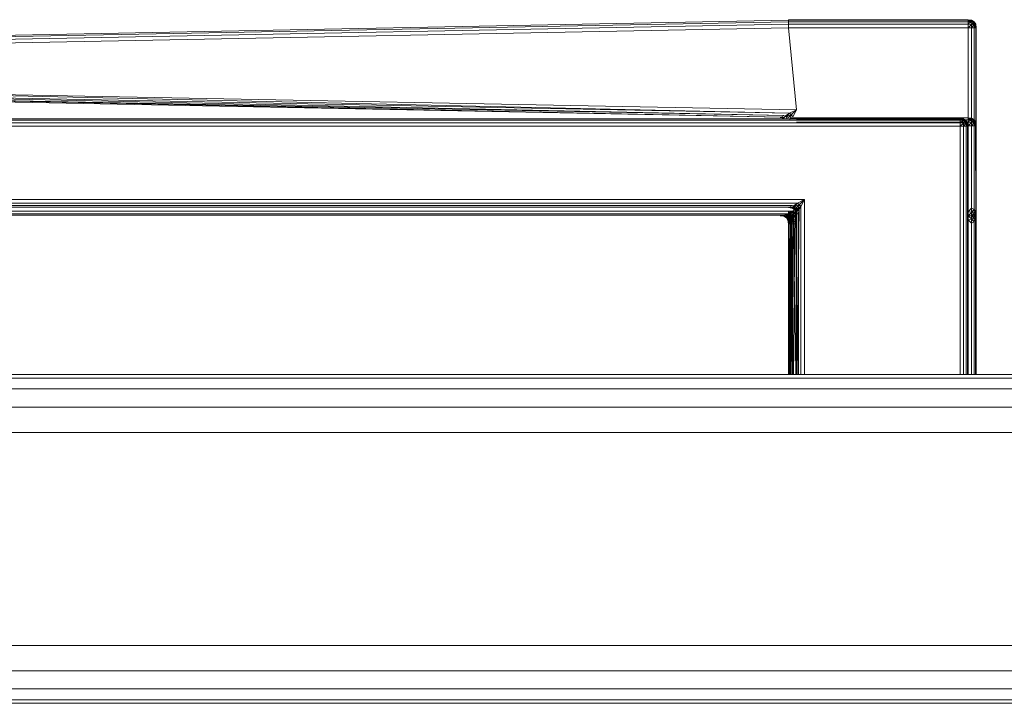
# Model space of a CAD drawing. Header units: millimetres. Extents: x 1 to 3476, y -521 to 159.
# Tile 49 of 130: x 1526 to 1599, y 108 to 159. Entities that reach past the tile are written whole.
import ezdxf

# ---------------------------------------------------------------- set-up
doc = ezdxf.new("R2010")
doc.units = ezdxf.units.MM
doc.layers.add('VG491211CA_dwg', color=8, linetype='Continuous', lineweight=9)

# ---------------------------------------------------------------- blocks, each defined once
blk = doc.blocks.new('VG491211CA_dwg-300031-Północ')
at = {"color": 18, "lineweight": 9}
for p, q in [((-323.719, 158.986), (-401.336, 157.486)), ((-323.721, 158.874), (-401.336, 157.374)), ((-401.336, 157.186), (-323.72, 158.686)), ((-323.721, 158.874), (-323.719, 158.986)), ((-323.72, 158.686), (-323.721, 158.874)), ((-323.721, 158.874), (-310.324, 158.874)), ((-310.324, 158.874), (-323.721, 158.874)), ((-323.718, 158.424), (-323.72, 158.686)), ((-310.324, 158.686), (-323.72, 158.686)), ((-323.72, 158.686), (-310.324, 158.686)), ((-323.719, 158.986), (-323.716, 159.024)), ((-323.716, 159.024), (-323.719, 158.986)), ((-310.324, 158.986), (-323.719, 158.986)), ((-323.719, 158.986), (-310.324, 158.986)), ((-310.324, 159.024), (-323.716, 159.024)), ((-323.716, 159.024), (-310.324, 159.024)), ((-310.324, 158.986), (-310.324, 159.024)), ((-310.324, 159.024), (-310.08, 158.949)), ((-310.324, 159.024), (-310.061, 158.986)), ((-310.061, 158.986), (-310.324, 159.024)), ((-310.324, 159.024), (-310.08, 158.949)), ((-310.324, 159.024), (-310.324, 158.986)), ((-310.324, 158.874), (-310.324, 158.986)), ((-310.324, 158.986), (-310.118, 158.855)), ((-310.324, 158.986), (-310.08, 158.949)), ((-310.08, 158.949), (-310.324, 158.986)), ((-310.324, 158.986), (-310.118, 158.855)), ((-310.324, 158.986), (-310.324, 158.874)), ((-310.324, 158.686), (-310.324, 158.874)), ((-310.324, 158.874), (-310.118, 158.855)), ((-310.118, 158.855), (-310.324, 158.874)), ((-310.324, 158.874), (-310.324, 158.686)), ((-310.324, 158.686), (-310.118, 158.855)), ((-310.324, 158.686), (-310.118, 158.855)), ((-310.08, 158.668), (-310.324, 158.686)), ((-310.324, 158.424), (-310.324, 158.686)), ((-310.324, 158.686), (-310.08, 158.668)), ((-310.324, 158.686), (-310.324, 158.424)), ((-310.324, 158.424), (-310.08, 158.668)), ((-310.324, 158.424), (-310.08, 158.668)), ((-310.118, 158.855), (-310.08, 158.949)), ((-310.08, 158.949), (-310.118, 158.855)), ((-310.08, 158.668), (-310.118, 158.855)), ((-310.118, 158.855), (-309.949, 158.799)), ((-309.949, 158.799), (-310.118, 158.855)), ((-310.118, 158.855), (-310.08, 158.668)), ((-310.08, 158.949), (-310.061, 158.986)), ((-310.061, 158.986), (-310.08, 158.949)), ((-310.08, 158.949), (-309.949, 158.799)), ((-310.08, 158.949), (-309.893, 158.855)), ((-309.893, 158.855), (-310.08, 158.949)), ((-310.08, 158.949), (-309.949, 158.799)), ((-310.08, 158.668), (-309.949, 158.799)), ((-310.08, 158.668), (-309.949, 158.799)), ((-309.893, 158.63), (-310.08, 158.668)), ((-310.061, 158.424), (-310.08, 158.668)), ((-310.08, 158.668), (-309.893, 158.63)), ((-310.08, 158.668), (-310.061, 158.424)), ((-310.061, 158.986), (-309.893, 158.855)), ((-310.061, 158.986), (-309.874, 158.874)), ((-309.874, 158.874), (-310.061, 158.986)), ((-310.061, 158.986), (-309.893, 158.855)), ((-310.061, 158.424), (-309.893, 158.63)), ((-310.061, 158.424), (-309.893, 158.63)), ((-309.893, 158.855), (-309.949, 158.799)), ((-309.949, 158.799), (-309.893, 158.855)), ((-309.949, 158.799), (-309.893, 158.63)), ((-309.949, 158.799), (-309.893, 158.63)), ((-309.799, 158.668), (-309.949, 158.799)), ((-309.799, 158.668), (-309.949, 158.799)), ((-309.874, 158.874), (-309.893, 158.855)), ((-309.893, 158.855), (-309.874, 158.874)), ((-309.799, 158.668), (-309.893, 158.855)), ((-309.761, 158.686), (-309.893, 158.855)), ((-309.893, 158.855), (-309.799, 158.668)), ((-309.761, 158.686), (-309.893, 158.855)), ((-309.893, 158.63), (-309.799, 158.668)), ((-309.799, 158.668), (-309.893, 158.63)), ((-309.893, 158.63), (-309.874, 158.424)), ((-309.893, 158.63), (-309.874, 158.424)), ((-309.761, 158.424), (-309.893, 158.63)), ((-309.761, 158.424), (-309.893, 158.63)), ((-309.761, 158.686), (-309.874, 158.874)), ((-309.874, 158.874), (-309.761, 158.686)), ((-309.799, 158.668), (-309.761, 158.686)), ((-309.761, 158.686), (-309.799, 158.668)), ((-309.761, 158.424), (-309.799, 158.668)), ((-309.724, 158.424), (-309.799, 158.668)), ((-309.799, 158.668), (-309.761, 158.424)), ((-309.724, 158.424), (-309.799, 158.668)), ((-309.724, 158.424), (-309.761, 158.686)), ((-309.761, 158.686), (-309.724, 158.424)), ((-323.718, 158.424), (-401.336, 156.924)), ((-323.124, 152.309), (-323.718, 158.424)), ((-310.324, 158.424), (-323.718, 158.424)), ((-310.324, 158.424), (-310.061, 158.424)), ((-310.324, 151.72), (-310.324, 158.424)), ((-310.061, 158.424), (-309.874, 158.424)), ((-310.061, 158.424), (-310.061, 132.579)), ((-309.874, 158.424), (-309.761, 158.424)), ((-309.761, 158.424), (-309.874, 158.424)), ((-309.874, 158.424), (-309.874, 132.579)), ((-309.761, 158.424), (-309.724, 158.424)), ((-309.724, 158.424), (-309.761, 158.424)), ((-309.761, 132.579), (-309.761, 158.424)), ((-309.761, 158.424), (-309.761, 132.579)), ((-309.724, 132.579), (-309.724, 158.424)), ((-309.724, 158.424), (-309.724, 132.579)), ((-323.124, 152.309), (-401.336, 153.82)), ((-323.649, 152.057), (-401.336, 153.786)), ((-323.649, 152.057), (-401.336, 153.558)), ((-324.024, 151.876), (-401.336, 153.533)), ((-401.336, 153.37), (-324.024, 151.876)), ((-401.336, 153.355), (-324.249, 151.768)), ((-401.336, 153.258), (-324.249, 151.768)), ((-323.949, 151.856), (-323.649, 152.057)), ((-323.874, 151.836), (-323.649, 152.057)), ((-323.486, 151.954), (-323.874, 151.836)), ((-323.724, 151.72), (-323.486, 151.954)), ((-323.724, 151.72), (-323.486, 151.954)), ((-323.124, 152.309), (-323.649, 152.057)), ((-323.486, 151.954), (-323.649, 152.057)), ((-323.649, 152.057), (-323.486, 151.954)), ((-323.612, 151.569), (-323.486, 151.954)), ((-323.486, 151.954), (-323.612, 151.569)), ((-323.486, 151.954), (-323.124, 152.309)), ((-323.386, 151.789), (-323.486, 151.954)), ((-323.486, 151.954), (-323.386, 151.789)), ((-323.386, 151.789), (-323.124, 152.309)), ((-310.924, 151.641), (-454.416, 151.641)), ((-323.124, 151.528), (-454.416, 151.528)), ((-454.416, 151.341), (-323.124, 151.341)), ((-324.249, 151.768), (-324.324, 151.732)), ((-324.324, 151.732), (-324.249, 151.768)), ((-324.324, 151.732), (-324.061, 151.689)), ((-324.061, 151.689), (-324.324, 151.732)), ((-324.249, 151.768), (-324.024, 151.876)), ((-324.249, 151.768), (-324.024, 151.726)), ((-324.249, 151.768), (-324.061, 151.689)), ((-324.024, 151.726), (-324.249, 151.768)), ((-324.061, 151.689), (-324.249, 151.768)), ((-324.024, 151.726), (-324.061, 151.689)), ((-324.061, 151.689), (-324.024, 151.726)), ((-323.949, 151.856), (-324.024, 151.726)), ((-323.874, 151.836), (-324.024, 151.726)), ((-323.874, 151.836), (-324.024, 151.726)), ((-323.874, 151.836), (-323.724, 151.72)), ((-323.724, 151.72), (-323.874, 151.836)), ((-323.874, 151.836), (-323.836, 151.61)), ((-323.836, 151.61), (-323.874, 151.836)), ((-310.324, 151.716), (-323.523, 151.716)), ((-323.523, 151.716), (-310.324, 151.716)), ((-323.124, 151.566), (-310.324, 151.566)), ((-310.324, 151.566), (-323.124, 151.566)), ((-310.924, 151.528), (-323.124, 151.528)), ((-323.124, 151.528), (-310.924, 151.528)), ((-310.324, 151.378), (-323.124, 151.378)), ((-323.124, 151.378), (-310.324, 151.378)), ((-323.124, 151.341), (-310.924, 151.341)), ((-310.924, 151.341), (-323.124, 151.341)), ((-310.924, 151.678), (-310.924, 151.641)), ((-310.924, 151.678), (-310.661, 151.641)), ((-310.661, 151.641), (-310.924, 151.678)), ((-310.924, 151.641), (-310.924, 151.678)), ((-310.924, 151.678), (-310.68, 151.603)), ((-310.924, 151.678), (-310.68, 151.603)), ((-310.924, 151.528), (-310.924, 151.641)), ((-310.924, 151.641), (-310.718, 151.509)), ((-310.924, 151.641), (-310.68, 151.603)), ((-310.68, 151.603), (-310.924, 151.641)), ((-310.924, 151.641), (-310.718, 151.509)), ((-310.924, 151.341), (-310.924, 151.528)), ((-310.924, 151.528), (-310.924, 151.341)), ((-310.718, 151.509), (-310.924, 151.528)), ((-310.924, 151.528), (-310.718, 151.509)), ((-310.924, 151.341), (-310.718, 151.509)), ((-310.924, 151.341), (-310.718, 151.509)), ((-310.924, 151.078), (-310.924, 151.341)), ((-310.924, 151.341), (-310.924, 151.078)), ((-310.924, 151.341), (-310.68, 151.322)), ((-310.68, 151.322), (-310.924, 151.341)), ((-310.924, 151.078), (-310.68, 151.322)), ((-310.924, 151.078), (-310.68, 151.322)), ((-310.718, 151.509), (-310.68, 151.603)), ((-310.68, 151.603), (-310.718, 151.509)), ((-310.549, 151.453), (-310.718, 151.509)), ((-310.718, 151.509), (-310.68, 151.322)), ((-310.68, 151.322), (-310.718, 151.509)), ((-310.718, 151.509), (-310.549, 151.453)), ((-310.68, 151.603), (-310.661, 151.641)), ((-310.661, 151.641), (-310.68, 151.603)), ((-310.68, 151.603), (-310.549, 151.453)), ((-310.68, 151.603), (-310.493, 151.509)), ((-310.493, 151.509), (-310.68, 151.603)), ((-310.68, 151.603), (-310.549, 151.453)), ((-310.68, 151.322), (-310.549, 151.453)), ((-310.68, 151.322), (-310.549, 151.453)), ((-310.68, 151.322), (-310.493, 151.284)), ((-310.68, 151.322), (-310.661, 151.078)), ((-310.493, 151.284), (-310.68, 151.322)), ((-310.661, 151.078), (-310.68, 151.322)), ((-310.661, 151.641), (-310.474, 151.528)), ((-310.474, 151.528), (-310.661, 151.641)), ((-310.661, 151.641), (-310.493, 151.509)), ((-310.661, 151.641), (-310.493, 151.509)), ((-310.661, 151.078), (-310.493, 151.284)), ((-310.661, 151.078), (-310.493, 151.284)), ((-310.493, 151.509), (-310.549, 151.453)), ((-310.549, 151.453), (-310.493, 151.509)), ((-310.493, 151.284), (-310.549, 151.453)), ((-310.549, 151.453), (-310.493, 151.284)), ((-310.399, 151.322), (-310.549, 151.453)), ((-310.399, 151.322), (-310.549, 151.453)), ((-310.474, 151.528), (-310.493, 151.509)), ((-310.493, 151.509), (-310.474, 151.528)), ((-310.399, 151.322), (-310.493, 151.509)), ((-310.362, 151.341), (-310.493, 151.509)), ((-310.493, 151.509), (-310.399, 151.322)), ((-310.362, 151.341), (-310.493, 151.509)), ((-310.493, 151.284), (-310.399, 151.322)), ((-310.399, 151.322), (-310.493, 151.284)), ((-310.474, 151.078), (-310.493, 151.284)), ((-310.493, 151.284), (-310.474, 151.078)), ((-310.362, 151.078), (-310.493, 151.284)), ((-310.362, 151.078), (-310.493, 151.284)), ((-310.362, 151.341), (-310.474, 151.528)), ((-310.474, 151.528), (-310.362, 151.341)), ((-310.399, 151.322), (-310.362, 151.341)), ((-310.362, 151.341), (-310.399, 151.322)), ((-310.362, 151.078), (-310.399, 151.322)), ((-310.324, 151.078), (-310.399, 151.322)), ((-310.399, 151.322), (-310.362, 151.078)), ((-310.324, 151.078), (-310.399, 151.322)), ((-310.324, 151.078), (-310.362, 151.341)), ((-310.362, 151.341), (-310.324, 151.078)), ((-310.324, 151.678), (-310.324, 151.716)), ((-310.324, 151.716), (-310.08, 151.641)), ((-310.324, 151.716), (-310.061, 151.678)), ((-310.061, 151.678), (-310.324, 151.716)), ((-310.324, 151.716), (-310.08, 151.641)), ((-310.324, 151.716), (-310.324, 151.678)), ((-310.324, 151.566), (-310.324, 151.678)), ((-310.324, 151.678), (-310.118, 151.547)), ((-310.324, 151.678), (-310.08, 151.641)), ((-310.08, 151.641), (-310.324, 151.678)), ((-310.324, 151.678), (-310.118, 151.547)), ((-310.324, 151.678), (-310.324, 151.566)), ((-310.324, 151.378), (-310.324, 151.566)), ((-310.324, 151.566), (-310.118, 151.547)), ((-310.118, 151.547), (-310.324, 151.566)), ((-310.324, 151.566), (-310.324, 151.378)), ((-310.324, 151.378), (-310.118, 151.547)), ((-310.324, 151.378), (-310.118, 151.547)), ((-310.08, 151.359), (-310.324, 151.378)), ((-310.324, 151.116), (-310.324, 151.378)), ((-310.324, 151.378), (-310.08, 151.359)), ((-310.324, 151.378), (-310.324, 151.116)), ((-310.324, 151.116), (-310.08, 151.359)), ((-310.324, 151.116), (-310.08, 151.359)), ((-310.118, 151.547), (-310.08, 151.641)), ((-310.08, 151.641), (-310.118, 151.547)), ((-310.08, 151.359), (-310.118, 151.547)), ((-310.118, 151.547), (-309.949, 151.491)), ((-309.949, 151.491), (-310.118, 151.547)), ((-310.118, 151.547), (-310.08, 151.359)), ((-310.08, 151.641), (-310.061, 151.678)), ((-310.061, 151.678), (-310.08, 151.641)), ((-310.08, 151.641), (-309.949, 151.491)), ((-310.08, 151.641), (-309.893, 151.547)), ((-309.893, 151.547), (-310.08, 151.641)), ((-310.08, 151.641), (-309.949, 151.491)), ((-310.08, 151.359), (-309.949, 151.491)), ((-310.08, 151.359), (-309.949, 151.491)), ((-309.893, 151.322), (-310.08, 151.359)), ((-310.061, 151.116), (-310.08, 151.359)), ((-310.08, 151.359), (-309.893, 151.322)), ((-310.08, 151.359), (-310.061, 151.116)), ((-310.061, 151.678), (-309.893, 151.547)), ((-310.061, 151.678), (-309.874, 151.566)), ((-309.874, 151.566), (-310.061, 151.678)), ((-310.061, 151.678), (-309.893, 151.547)), ((-310.061, 151.116), (-309.893, 151.322)), ((-310.061, 151.116), (-309.893, 151.322)), ((-309.893, 151.547), (-309.949, 151.491)), ((-309.949, 151.491), (-309.893, 151.547)), ((-309.949, 151.491), (-309.893, 151.322)), ((-309.949, 151.491), (-309.893, 151.322)), ((-309.799, 151.359), (-309.949, 151.491)), ((-309.799, 151.359), (-309.949, 151.491)), ((-309.874, 151.566), (-309.893, 151.547)), ((-309.893, 151.547), (-309.874, 151.566)), ((-309.799, 151.359), (-309.893, 151.547)), ((-309.762, 151.378), (-309.893, 151.547)), ((-309.893, 151.547), (-309.799, 151.359)), ((-309.762, 151.378), (-309.893, 151.547)), ((-309.761, 151.378), (-309.893, 151.547)), ((-309.761, 151.378), (-309.893, 151.547)), ((-309.893, 151.322), (-309.799, 151.359)), ((-309.799, 151.359), (-309.893, 151.322)), ((-309.893, 151.322), (-309.874, 151.116)), ((-309.893, 151.322), (-309.874, 151.116)), ((-309.762, 151.116), (-309.893, 151.322)), ((-309.762, 151.116), (-309.893, 151.322)), ((-309.761, 151.116), (-309.893, 151.322)), ((-309.761, 151.116), (-309.893, 151.322)), ((-309.762, 151.378), (-309.874, 151.566)), ((-309.874, 151.566), (-309.762, 151.378)), ((-309.761, 151.378), (-309.874, 151.566)), ((-309.874, 151.566), (-309.761, 151.378)), ((-309.799, 151.359), (-309.762, 151.378)), ((-309.762, 151.378), (-309.799, 151.359)), ((-309.799, 151.359), (-309.761, 151.378)), ((-309.761, 151.378), (-309.799, 151.359)), ((-309.762, 151.116), (-309.799, 151.359)), ((-309.724, 151.116), (-309.799, 151.359)), ((-309.799, 151.359), (-309.762, 151.116)), ((-309.724, 151.116), (-309.799, 151.359)), ((-309.761, 151.116), (-309.799, 151.359)), ((-309.724, 151.116), (-309.799, 151.359)), ((-309.799, 151.359), (-309.761, 151.116)), ((-309.724, 151.116), (-309.799, 151.359)), ((-309.724, 151.116), (-309.762, 151.378)), ((-309.762, 151.378), (-309.724, 151.116)), ((-309.724, 151.116), (-309.761, 151.378)), ((-309.761, 151.378), (-309.724, 151.116)), ((-454.416, 151.078), (-323.124, 151.078)), ((-323.124, 151.078), (-310.924, 151.078)), ((-310.924, 151.078), (-310.924, 132.579)), ((-310.661, 151.078), (-310.924, 151.078)), ((-310.661, 151.078), (-310.474, 151.078)), ((-310.661, 151.078), (-310.661, 132.579)), ((-310.474, 151.078), (-310.661, 151.078)), ((-310.474, 151.078), (-310.474, 145.012)), ((-310.474, 151.078), (-310.362, 151.078)), ((-310.474, 132.579), (-310.474, 151.078)), ((-310.362, 151.078), (-310.474, 151.078)), ((-310.362, 151.078), (-310.362, 145.012)), ((-310.362, 151.078), (-310.324, 151.078)), ((-310.362, 132.579), (-310.362, 151.078)), ((-310.324, 151.078), (-310.362, 151.078)), ((-310.061, 151.116), (-310.324, 151.116)), ((-310.324, 151.116), (-310.061, 151.116)), ((-310.324, 151.116), (-310.324, 144.412)), ((-310.324, 132.579), (-310.324, 151.078)), ((-310.324, 151.078), (-310.324, 132.579)), ((-309.874, 151.116), (-310.061, 151.116)), ((-310.061, 151.116), (-309.874, 151.116)), ((-310.061, 144.975), (-310.061, 151.116)), ((-310.061, 151.116), (-310.061, 144.412)), ((-309.874, 151.116), (-309.762, 151.116)), ((-309.762, 151.116), (-309.874, 151.116)), ((-309.874, 151.116), (-309.761, 151.116)), ((-309.761, 151.116), (-309.874, 151.116)), ((-309.874, 151.116), (-309.874, 144.862)), ((-309.874, 151.116), (-309.874, 144.412)), ((-309.762, 151.116), (-309.724, 151.116)), ((-309.724, 151.116), (-309.762, 151.116)), ((-309.761, 144.412), (-309.762, 151.116)), ((-309.762, 151.116), (-309.761, 144.675)), ((-309.761, 151.116), (-309.724, 151.116)), ((-309.724, 151.116), (-309.761, 151.116)), ((-309.761, 144.412), (-309.761, 151.116)), ((-309.761, 151.116), (-309.761, 144.412)), ((-309.724, 144.412), (-309.724, 151.116)), ((-309.724, 151.116), (-309.724, 144.412)), ((-309.724, 144.412), (-309.724, 151.116)), ((-309.724, 151.116), (-309.724, 144.412)), ((-322.524, 145.612), (-454.416, 145.612)), ((-323.049, 145.35), (-454.416, 145.35)), ((-323.349, 145.143), (-323.049, 145.35)), ((-323.274, 145.125), (-323.049, 145.35)), ((-322.524, 145.612), (-323.049, 145.35)), ((-322.887, 145.249), (-323.049, 145.35)), ((-323.049, 145.35), (-322.887, 145.249)), ((-322.524, 145.612), (-322.887, 145.249)), ((-322.786, 145.087), (-322.524, 145.612)), ((-322.524, 132.579), (-322.524, 145.612)), ((-323.444, 144.75), (-584.268, 144.75)), ((-454.416, 145.162), (-323.424, 145.162)), ((-454.416, 145.05), (-323.649, 145.05)), ((-323.749, 144.543), (-323.444, 144.75)), ((-323.732, 144.592), (-323.721, 144.354)), ((-323.732, 144.592), (-323.564, 144.392)), ((-323.649, 145.05), (-323.724, 145.012)), ((-323.724, 145.012), (-323.649, 145.05)), ((-323.724, 145.012), (-323.461, 144.975)), ((-323.461, 144.975), (-323.724, 145.012)), ((-323.724, 132.579), (-323.724, 144.75)), ((-323.724, 144.75), (-323.724, 132.579)), ((-323.724, 144.412), (-323.487, 144.649)), ((-323.724, 144.412), (-323.487, 144.649)), ((-323.686, 132.579), (-323.686, 144.75)), ((-323.686, 144.75), (-323.686, 132.579)), ((-323.673, 144.525), (-323.444, 144.75)), ((-323.251, 144.681), (-323.673, 144.525)), ((-323.592, 132.579), (-323.654, 144.75)), ((-323.654, 144.75), (-323.592, 132.579)), ((-323.649, 145.05), (-323.424, 145.162)), ((-323.649, 145.05), (-323.424, 145.012)), ((-323.649, 145.05), (-323.461, 144.975)), ((-323.424, 145.012), (-323.649, 145.05)), ((-323.461, 144.975), (-323.649, 145.05)), ((-323.612, 144.262), (-323.487, 144.649)), ((-323.487, 144.649), (-323.611, 144.262)), ((-323.574, 132.579), (-323.574, 144.75)), ((-323.574, 144.75), (-323.574, 132.579)), ((-323.452, 144.712), (-323.564, 144.392)), ((-323.525, 144.412), (-323.251, 144.681)), ((-323.518, 144.75), (-323.416, 132.579)), ((-323.416, 132.579), (-323.518, 144.75)), ((-323.424, 145.012), (-323.461, 144.975)), ((-323.461, 144.975), (-323.424, 145.012)), ((-323.461, 144.975), (-323.274, 144.862)), ((-323.274, 144.862), (-323.461, 144.975)), ((-323.452, 144.712), (-323.27, 144.412)), ((-322.915, 145.012), (-323.444, 144.75)), ((-323.251, 144.681), (-323.444, 144.75)), ((-323.349, 145.143), (-323.424, 145.012)), ((-323.274, 145.125), (-323.424, 145.012)), ((-323.274, 145.125), (-323.424, 145.012)), ((-323.424, 145.012), (-323.236, 144.9)), ((-323.424, 145.012), (-323.274, 144.862)), ((-323.236, 144.9), (-323.424, 145.012)), ((-323.274, 144.862), (-323.424, 145.012)), ((-323.413, 144.262), (-323.251, 144.681)), ((-323.386, 132.579), (-323.386, 144.778)), ((-323.164, 132.579), (-323.308, 145.043)), ((-322.887, 145.249), (-323.274, 145.125)), ((-323.274, 145.125), (-323.124, 145.012)), ((-323.124, 145.012), (-323.274, 145.125)), ((-323.274, 145.125), (-323.236, 144.9)), ((-323.236, 144.9), (-323.274, 145.125)), ((-323.274, 144.862), (-323.236, 144.9)), ((-323.236, 144.9), (-323.274, 144.862)), ((-323.161, 144.675), (-323.274, 144.862)), ((-323.274, 144.862), (-323.161, 144.675)), ((-323.124, 144.712), (-323.274, 144.862)), ((-323.274, 144.862), (-323.124, 144.712)), ((-323.251, 144.681), (-322.915, 145.012)), ((-323.184, 144.487), (-323.251, 144.681)), ((-323.236, 144.9), (-323.124, 145.012)), ((-323.124, 145.012), (-323.236, 144.9)), ((-323.012, 144.862), (-323.236, 144.9)), ((-323.124, 144.712), (-323.236, 144.9)), ((-323.236, 144.9), (-323.012, 144.862)), ((-323.236, 144.9), (-323.124, 144.712)), ((-323.184, 144.487), (-322.915, 145.012)), ((-323.124, 144.712), (-323.161, 144.675)), ((-323.161, 144.675), (-323.124, 144.712)), ((-323.124, 144.412), (-323.161, 144.675)), ((-323.161, 144.675), (-323.124, 144.412)), ((-323.086, 144.487), (-323.161, 144.675)), ((-323.161, 144.675), (-323.086, 144.487)), ((-322.887, 145.249), (-323.124, 145.012)), ((-322.887, 145.249), (-323.124, 145.012)), ((-323.124, 132.579), (-323.124, 145.029)), ((-323.124, 145.012), (-323.012, 144.862)), ((-323.012, 144.862), (-323.124, 145.012)), ((-323.012, 144.862), (-323.124, 144.712)), ((-323.012, 144.862), (-323.124, 144.712)), ((-322.993, 144.787), (-323.124, 144.712)), ((-322.993, 144.787), (-323.124, 144.712)), ((-323.086, 144.487), (-323.124, 144.712)), ((-323.124, 144.712), (-323.086, 144.487)), ((-323.086, 144.487), (-322.974, 144.712)), ((-322.974, 144.712), (-323.086, 144.487)), ((-323.072, 132.579), (-322.915, 145.012)), ((-323.012, 144.862), (-322.887, 145.249)), ((-322.887, 145.249), (-323.012, 144.862)), ((-323.012, 144.862), (-322.786, 145.087)), ((-322.993, 144.787), (-322.786, 145.087)), ((-322.993, 144.787), (-322.786, 145.087)), ((-322.993, 144.787), (-322.786, 145.087)), ((-322.974, 144.712), (-322.974, 132.579)), ((-322.974, 144.712), (-322.974, 132.579)), ((-322.786, 145.087), (-322.887, 145.249)), ((-322.887, 145.249), (-322.786, 145.087)), ((-322.786, 132.579), (-322.786, 145.087)), ((-322.786, 145.087), (-322.786, 132.579)), ((-310.474, 145.012), (-310.474, 132.579)), ((-310.362, 145.012), (-310.362, 132.579)), ((-310.324, 144.712), (-310.061, 144.975)), ((-310.324, 144.712), (-310.059, 144.674)), ((-310.324, 144.412), (-310.059, 144.674)), ((-310.069, 144.412), (-310.059, 144.674)), ((-310.069, 144.412), (-309.884, 144.598)), ((-310.061, 144.975), (-309.874, 144.862)), ((-310.059, 144.674), (-310.061, 144.975)), ((-310.059, 144.674), (-309.874, 144.862)), ((-310.059, 144.674), (-309.884, 144.598)), ((-309.919, 144.412), (-309.884, 144.598)), ((-309.884, 144.598), (-309.874, 144.862)), ((-309.761, 144.675), (-309.884, 144.598)), ((-309.884, 144.598), (-309.798, 144.412)), ((-309.874, 144.862), (-309.761, 144.675)), ((-309.761, 144.675), (-309.798, 144.412)), ((-309.761, 144.675), (-309.724, 144.412)), ((-323.824, 144.562), (-583.893, 144.562)), ((-583.668, 144.45), (-324.054, 144.45)), ((-324.324, 144.412), (-324.061, 144.375)), ((-324.061, 144.375), (-324.324, 144.412)), ((-324.049, 144.375), (-324.311, 144.412)), ((-324.054, 144.45), (-324.136, 144.412)), ((-324.136, 144.412), (-323.873, 144.375)), ((-324.024, 144.412), (-324.061, 144.375)), ((-324.061, 144.375), (-324.024, 144.412)), ((-324.061, 144.375), (-323.874, 144.262)), ((-323.874, 144.262), (-324.061, 144.375)), ((-323.824, 144.562), (-324.054, 144.45)), ((-324.054, 144.45), (-323.829, 144.412)), ((-324.054, 144.45), (-323.873, 144.375)), ((-324.049, 144.375), (-324.026, 144.415)), ((-323.873, 144.375), (-324.049, 144.375)), ((-324.049, 144.375), (-323.864, 144.262)), ((-324.049, 144.375), (-323.834, 144.292)), ((-323.834, 144.292), (-324.026, 144.415)), ((-324.024, 144.412), (-323.836, 144.3)), ((-324.024, 144.412), (-323.874, 144.262)), ((-323.836, 144.3), (-324.024, 144.412)), ((-323.874, 144.262), (-324.024, 144.412)), ((-323.721, 144.354), (-323.919, 144.509)), ((-323.834, 144.292), (-323.919, 144.509)), ((-323.874, 144.525), (-323.836, 144.3)), ((-323.836, 144.3), (-323.874, 144.525)), ((-323.874, 144.262), (-323.836, 144.3)), ((-323.836, 144.3), (-323.874, 144.262)), ((-323.724, 144.112), (-323.874, 144.262)), ((-323.761, 144.075), (-323.874, 144.262)), ((-323.874, 144.262), (-323.724, 144.112)), ((-323.874, 144.262), (-323.762, 144.075)), ((-323.829, 144.412), (-323.873, 144.375)), ((-323.685, 144.262), (-323.873, 144.375)), ((-323.873, 144.375), (-323.864, 144.262)), ((-323.864, 144.262), (-323.834, 144.292)), ((-323.685, 144.262), (-323.864, 144.262)), ((-323.864, 144.262), (-323.754, 144.075)), ((-323.722, 144.096), (-323.864, 144.262)), ((-323.836, 144.3), (-323.724, 144.412)), ((-323.724, 144.412), (-323.836, 144.3)), ((-323.611, 144.262), (-323.836, 144.3)), ((-323.724, 144.112), (-323.836, 144.3)), ((-323.836, 144.3), (-323.612, 144.262)), ((-323.836, 144.3), (-323.724, 144.112)), ((-323.834, 144.292), (-323.721, 144.354)), ((-323.722, 144.096), (-323.834, 144.292)), ((-323.749, 144.543), (-323.829, 144.412)), ((-323.673, 144.525), (-323.829, 144.412)), ((-323.829, 144.412), (-323.641, 144.3)), ((-323.829, 144.412), (-323.685, 144.262)), ((-323.762, 144.075), (-323.724, 144.112)), ((-323.762, 144.075), (-323.686, 143.887)), ((-323.762, 144.075), (-323.724, 143.812)), ((-323.724, 144.112), (-323.761, 144.075)), ((-323.686, 143.887), (-323.761, 144.075)), ((-323.724, 143.812), (-323.761, 144.075)), ((-323.754, 144.075), (-323.685, 144.262)), ((-323.722, 144.096), (-323.754, 144.075)), ((-323.754, 144.075), (-323.571, 144.075)), ((-323.754, 144.075), (-323.721, 143.812)), ((-323.685, 143.812), (-323.754, 144.075)), ((-323.724, 144.412), (-323.612, 144.262)), ((-323.611, 144.262), (-323.724, 144.412)), ((-323.611, 144.262), (-323.724, 144.112)), ((-323.612, 144.262), (-323.724, 144.112)), ((-323.593, 144.187), (-323.724, 144.112)), ((-323.593, 144.187), (-323.724, 144.112)), ((-323.686, 143.887), (-323.724, 144.112)), ((-323.724, 144.112), (-323.686, 143.887)), ((-323.686, 143.887), (-323.724, 143.812)), ((-323.724, 143.812), (-323.686, 143.887)), ((-323.722, 144.096), (-323.721, 144.354)), ((-323.61, 144.133), (-323.722, 144.096)), ((-323.573, 143.812), (-323.722, 144.096)), ((-323.685, 143.812), (-323.722, 144.096)), ((-323.564, 144.392), (-323.721, 144.354)), ((-323.721, 144.354), (-323.61, 144.133)), ((-323.721, 143.812), (-323.571, 144.075)), ((-323.574, 144.112), (-323.686, 143.887)), ((-323.686, 143.887), (-323.574, 144.112)), ((-323.686, 132.579), (-323.686, 143.887)), ((-323.686, 143.887), (-323.686, 132.579)), ((-323.641, 144.3), (-323.685, 144.262)), ((-323.571, 144.075), (-323.685, 144.262)), ((-323.685, 144.262), (-323.53, 144.112)), ((-323.673, 144.525), (-323.525, 144.412)), ((-323.673, 144.525), (-323.641, 144.3)), ((-323.525, 144.412), (-323.641, 144.3)), ((-323.641, 144.3), (-323.413, 144.262)), ((-323.641, 144.3), (-323.53, 144.112)), ((-323.493, 143.887), (-323.64, 132.579)), ((-323.611, 144.262), (-323.386, 144.487)), ((-323.564, 144.392), (-323.61, 144.133)), ((-323.61, 144.133), (-323.573, 143.812)), ((-323.438, 144.127), (-323.61, 144.133)), ((-323.593, 144.187), (-323.387, 144.487)), ((-323.593, 144.187), (-323.386, 144.487)), ((-323.593, 144.187), (-323.387, 144.487)), ((-323.574, 132.579), (-323.574, 144.112)), ((-323.574, 144.112), (-323.574, 132.579)), ((-323.438, 144.127), (-323.573, 143.812)), ((-323.571, 144.075), (-323.53, 144.112)), ((-323.533, 143.812), (-323.571, 144.075)), ((-323.571, 144.075), (-323.493, 143.887)), ((-323.27, 144.412), (-323.564, 144.392)), ((-323.564, 144.392), (-323.438, 144.127)), ((-323.493, 143.887), (-323.551, 132.579)), ((-323.493, 143.887), (-323.533, 143.812)), ((-323.413, 144.262), (-323.53, 144.112)), ((-323.395, 144.187), (-323.53, 144.112)), ((-323.53, 144.112), (-323.493, 143.887)), ((-323.525, 144.412), (-323.413, 144.262)), ((-323.525, 132.579), (-323.377, 144.112)), ((-323.377, 144.112), (-323.493, 143.887)), ((-323.27, 144.412), (-323.438, 144.127)), ((-323.438, 144.127), (-323.386, 143.812)), ((-323.16, 144.112), (-323.438, 144.127)), ((-323.395, 144.187), (-323.184, 144.487)), ((-323.395, 144.187), (-323.184, 144.487)), ((-323.16, 144.112), (-323.386, 143.812)), ((-323.379, 132.579), (-323.377, 144.112)), ((-323.336, 132.579), (-323.184, 144.487)), ((-323.27, 144.412), (-323.16, 144.112)), ((-323.16, 144.112), (-323.124, 143.812)), ((-323.124, 144.412), (-323.086, 144.487)), ((-323.086, 144.487), (-323.124, 144.412)), ((-323.124, 132.579), (-323.124, 144.412)), ((-323.124, 144.412), (-323.124, 132.579)), ((-323.086, 132.579), (-323.086, 144.487)), ((-323.086, 144.487), (-323.086, 132.579)), ((-310.069, 144.412), (-310.324, 144.412)), ((-310.059, 144.151), (-310.324, 144.412)), ((-310.324, 144.412), (-310.324, 132.579)), ((-310.059, 144.151), (-310.324, 144.112)), ((-310.061, 143.85), (-310.324, 144.112)), ((-309.919, 144.412), (-310.069, 144.412)), ((-309.884, 144.227), (-310.069, 144.412)), ((-310.059, 144.151), (-310.069, 144.412)), ((-310.061, 144.412), (-310.061, 132.579)), ((-310.061, 143.85), (-310.059, 144.151)), ((-309.874, 143.962), (-310.061, 143.85)), ((-309.884, 144.227), (-310.059, 144.151)), ((-309.874, 143.962), (-310.059, 144.151)), ((-309.798, 144.412), (-309.919, 144.412)), ((-309.884, 144.227), (-309.919, 144.412)), ((-309.798, 144.412), (-309.884, 144.227)), ((-309.762, 144.15), (-309.884, 144.227)), ((-309.874, 143.962), (-309.884, 144.227)), ((-309.874, 144.412), (-309.874, 132.579)), ((-309.762, 144.15), (-309.874, 143.962)), ((-309.874, 143.962), (-309.874, 132.579)), ((-309.798, 144.412), (-309.762, 144.15)), ((-309.724, 144.412), (-309.798, 144.412)), ((-309.724, 144.412), (-309.762, 144.15)), ((-309.762, 144.15), (-309.762, 132.579)), ((-309.761, 132.579), (-309.761, 144.412)), ((-309.761, 144.412), (-309.761, 132.579)), ((-309.762, 132.579), (-309.761, 144.412)), ((-309.724, 132.579), (-309.724, 144.412)), ((-309.724, 144.412), (-309.724, 132.579)), ((-309.724, 132.579), (-309.724, 144.412)), ((-309.724, 144.412), (-309.724, 132.579)), ((-323.725, 132.579), (-323.721, 143.812)), ((-323.724, 132.579), (-323.724, 143.812)), ((-323.724, 143.812), (-323.724, 132.579)), ((-323.716, 132.579), (-323.721, 143.812)), ((-323.721, 143.812), (-323.685, 143.812)), ((-323.721, 143.812), (-323.533, 143.812)), ((-323.707, 132.579), (-323.685, 143.812)), ((-323.682, 132.579), (-323.685, 143.812)), ((-323.685, 143.812), (-323.573, 143.812)), ((-323.533, 143.812), (-323.681, 132.579)), ((-323.655, 132.579), (-323.573, 143.812)), ((-323.533, 143.812), (-323.649, 132.579)), ((-323.573, 143.812), (-323.572, 132.579)), ((-323.573, 143.812), (-323.386, 143.812)), ((-323.386, 143.812), (-323.528, 132.579)), ((-323.386, 143.812), (-323.386, 132.579)), ((-323.124, 143.812), (-323.386, 143.812)), ((-323.124, 143.812), (-323.124, 132.579)), ((-310.061, 132.579), (-310.061, 143.85)), ((-5.067, 132.579), (-903.786, 132.579)), ((-5.067, 132.309), (-903.786, 132.309)), ((-903.786, 131.499), (-5.067, 131.499)), ((-903.786, 130.149), (-5.067, 130.149)), ((-903.786, 128.259), (-5.067, 128.259)), ((-5.067, 112.381), (-903.786, 112.381)), ((-5.067, 110.491), (-903.786, 110.491)), ((-903.786, 109.141), (-5.067, 109.141)), ((-903.786, 108.331), (-5.067, 108.331)), ((-903.786, 108.061), (-5.067, 108.061))]:
    blk.add_line(p, q, dxfattribs=at)

msp = doc.modelspace()

# ---------------------------------------------------------------- block references
at = {"layer": 'VG491211CA_dwg', "color": 18}
msp.add_blockref('VG491211CA_dwg-300031-Północ', (1906.949, 0), dxfattribs=at)

doc.saveas('drawing.dxf')
